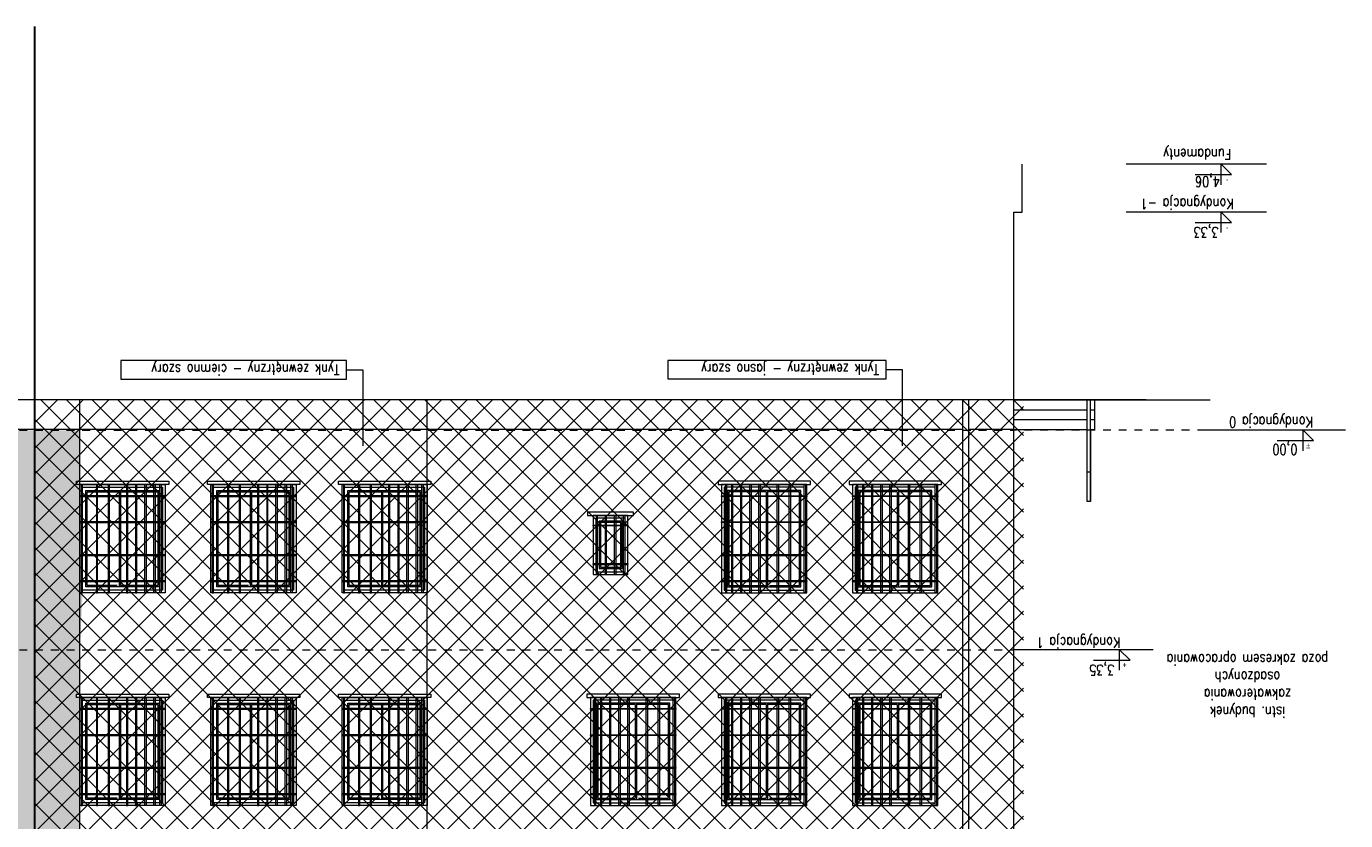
# Model space of a CAD drawing. Header units: millimetres. Extents: x 6354466 to 6508314, y -1889048 to -1342748.
# Tile 81 of 134: x 6413461 to 6433596, y -1729441 to -1717320. Entities that reach past the tile are written whole.
import ezdxf
from ezdxf.enums import TextEntityAlignment as Align

# ---------------------------------------------------------------- set-up
doc = ezdxf.new("R2010")
doc.units = ezdxf.units.MM
doc.linetypes.add('Przerywana', pattern=[4.8, 2.4, -2.4])
for name, color, linetype, lineweight in [('HATCH', 8, 'Continuous', 0), ('L-1', 10, 'Continuous', 30), ('L-3', 10, 'Continuous', 18), ('L-4', 92, 'Continuous', 20), ('L-5', 152, 'Continuous', 9), ('L-DIM', 252, 'Continuous', 5), ('L-HATCH', 252, 'Continuous', 5), ('L-OPIS', 142, 'Continuous', 9), ('L-TXT', 141, 'Continuous', 9)]:
    doc.layers.add(name, color=color, linetype=linetype, lineweight=lineweight)
doc.styles.add('160', font='simplex.shx', dxfattribs={"width": 0.8, "height": 160})
doc.styles.add('250', font='cdmsimpl.shx', dxfattribs={"width": 0.7, "height": 250})
doc.styles.add('BigSimpl', font='simplex.shx', dxfattribs={"width": 0.8})

# ---------------------------------------------------------------- blocks, each defined once
blk = doc.blocks.new('kota')
at = {"layer": 'L-5', "lineweight": 9, "ltscale": 13}
for p, q in [((202422.9, 343, -935.7), (202422.9, 308.1, -935.7)), ((202467.2, 325.8, -935.7), (202405.3, 325.8, -935.7)), ((202405.3, 325.8, -935.7), (202422.9, 308.1, -935.7))]:
    blk.add_line(p, q, dxfattribs=at)
at = {"layer": 'L-TXT', "style": 'BigSimpl', "width": 0.8}
blk.add_attdef('ZNAK', text='', height=10, dxfattribs=at).set_placement((202417.8, 326.5), align=Align.BOTTOM_RIGHT)

msp = doc.modelspace()

# ---------------------------------------------------------------- hatches: boundary and pattern name
at = {"layer": 'L-3', "lineweight": 5, "ltscale": 10, "transparency": 33554687}
h = msp.add_hatch(dxfattribs=at)
h.set_pattern_fill('AR-SAND', color=256, scale=5.4, angle=45)
h.paths.add_polyline_path([(6413225.1, -1723483.1), (6411475.7, -1723483.1), (6406640.3, -1723483.1), (6406640.3, -1724263.1), (6406695.3, -1724263.1), (6406695.3, -1724313.1), (6406640.3, -1724313.1), (6406640.3, -1724493.1), (6406640.3, -1724893.1), (6406640.3, -1725393.1), (6406640.3, -1725793.1), (6406640.3, -1725963.1), (6406640.3, -1726833.1), (6413225.1, -1726833.1)])
h.paths.add_polyline_path([(6413225.1, -1726833.1), (6406640.3, -1726833.1), (6406640.3, -1727511.1), (6406695.3, -1727511.1), (6406695.3, -1727561.1), (6406640.3, -1727561.1), (6406640.3, -1727741.1), (6406640.3, -1728141.1), (6406640.3, -1728641.1), (6406640.3, -1729041.1), (6406640.3, -1729211.1), (6406640.3, -1730143.1), (6413225.1, -1730143.1)])
h.paths.add_polyline_path([(6413225.1, -1730143.1), (6406640.3, -1730143.1), (6406640.3, -1730801.1), (6406695.3, -1730801.1), (6406695.3, -1730851.1), (6406640.3, -1730851.1), (6406640.3, -1731031.1), (6406640.3, -1731431.1), (6406640.3, -1731931.1), (6406640.3, -1732331.1), (6406640.3, -1732501.1), (6406640.3, -1733102.2), (6413225.1, -1733102.2)])
h.paths.add_polyline_path([(6413450.3, -1723483.1), (6413450.3, -1726833.1), (6414278.8, -1726833.1), (6414318.8, -1725963.1), (6414318.8, -1725923.1), (6414318.8, -1725783.1), (6414318.8, -1725383.1), (6414318.8, -1724883.1), (6414278.8, -1724483.1), (6414278.8, -1724313.1), (6414223.8, -1724313.1), (6414223.8, -1724263.1), (6414278.8, -1724263.1), (6414278.8, -1723483.1)])
h.paths.add_polyline_path([(6413315.1, -1726833.1), (6413450.3, -1726833.1), (6413450.3, -1723483.1), (6413315.1, -1723483.1)])
h.paths.add_polyline_path([(6413315.1, -1730143.1), (6413450.3, -1730143.1), (6413450.3, -1726833.1), (6413315.1, -1726833.1)])
h.paths.add_polyline_path([(6413315.1, -1733102.2), (6413450.3, -1733102.2), (6413450.3, -1730143.1), (6413315.1, -1730143.1)])
h.paths.add_polyline_path([(6414278.8, -1730143.1), (6414278.8, -1729211.1), (6414278.8, -1729031.1), (6414278.8, -1728631.1), (6414278.8, -1728131.1), (6414278.8, -1727731.1), (6414278.8, -1727561.1), (6414223.8, -1727561.1), (6414223.8, -1727511.1), (6414278.8, -1727511.1), (6414278.8, -1726833.1), (6413450.3, -1726833.1), (6413450.3, -1730143.1)])
h.paths.add_polyline_path([(6414278.8, -1734252.8), (6414278.8, -1732541.1), (6414278.8, -1732361.1), (6414278.8, -1731961.1), (6414278.8, -1731461.1), (6414278.8, -1731061.1), (6414278.8, -1730891.1), (6414223.8, -1730891.1), (6414223.8, -1730841.1), (6414278.8, -1730841.1), (6414278.8, -1730143.1), (6413450.3, -1730143.1), (6413450.3, -1733102.2), (6413450.3, -1733262.8), (6413450.3, -1733337.8), (6413450.3, -1733489.7), (6413450.3, -1735487), (6413450.3, -1736937.7), (6413860.3, -1736937.7), (6413990.3, -1736923.1), (6413990.3, -1736883.1), (6413990.3, -1735753.1), (6413990.3, -1734640.3), (6413990.3, -1734488.5), (6413990.3, -1734413.5), (6413990.3, -1734252.8)])
h.paths.add_polyline_path([(6409030.3, -1724483.1), (6409030.3, -1724313.1), (6408975.3, -1724313.1), (6408975.3, -1724263.1), (6409925.3, -1724263.1), (6409925.3, -1724313.1), (6409870.3, -1724313.1), (6409870.3, -1724493.1), (6409870.3, -1724893.1), (6409870.3, -1725393.1), (6409870.3, -1725793.1), (6409870.3, -1725963.1), (6409790.3, -1725963.1), (6409650.3, -1725963.1), (6409510.3, -1725963.1), (6409370.3, -1725963.1), (6409230.3, -1725963.1), (6409090.3, -1725963.1), (6409030.3, -1725963.1), (6409030.3, -1725783.1), (6409030.3, -1725383.1), (6409030.3, -1724883.1), (6409030.3, -1724493.1)], is_closed=False, flags=16)
h.paths.add_polyline_path([(6410290.3, -1724483.1), (6410290.3, -1724313.1), (6410235.3, -1724313.1), (6410235.3, -1724263.1), (6411185.3, -1724263.1), (6411185.3, -1724313.1), (6411130.3, -1724313.1), (6411130.3, -1724493.1), (6411130.3, -1724893.1), (6411130.3, -1725393.1), (6411130.3, -1725793.1), (6411130.3, -1725963.1), (6411050.3, -1725963.1), (6410910.3, -1725963.1), (6410770.3, -1725963.1), (6410630.3, -1725963.1), (6410490.3, -1725963.1), (6410350.3, -1725963.1), (6410290.3, -1725963.1), (6410290.3, -1725783.1), (6410290.3, -1725383.1), (6410290.3, -1724883.1), (6410290.3, -1724493.1)], is_closed=False, flags=16)
h.paths.add_polyline_path([(6411540.3, -1724483.1), (6411540.3, -1724313.1), (6411485.3, -1724313.1), (6411485.3, -1724263.1), (6412435.3, -1724263.1), (6412435.3, -1724313.1), (6412380.3, -1724313.1), (6412380.3, -1724493.1), (6412380.3, -1724893.1), (6412380.3, -1725393.1), (6412380.3, -1725793.1), (6412380.3, -1725963.1), (6412300.3, -1725963.1), (6412160.3, -1725963.1), (6412020.3, -1725963.1), (6411880.3, -1725963.1), (6411740.3, -1725963.1), (6411600.3, -1725963.1), (6411540.3, -1725963.1), (6411540.3, -1725783.1), (6411540.3, -1725383.1), (6411540.3, -1724883.1), (6411540.3, -1724493.1)], is_closed=False, flags=16)
h.paths.add_polyline_path([(6409030.3, -1727561.1), (6408975.3, -1727561.1), (6408975.3, -1727511.1), (6409925.3, -1727511.1), (6409925.3, -1727561.1), (6409870.3, -1727561.1), (6409870.3, -1727741.1), (6409870.3, -1728141.1), (6409870.3, -1728641.1), (6409870.3, -1729041.1), (6409870.3, -1729211.1), (6409790.3, -1729211.1), (6409650.3, -1729211.1), (6409510.3, -1729211.1), (6409370.3, -1729211.1), (6409230.3, -1729211.1), (6409090.3, -1729211.1), (6409030.3, -1729211.1), (6409030.3, -1729031.1), (6409030.3, -1728631.1), (6409030.3, -1728131.1), (6409030.3, -1727731.1)], flags=16)
h.paths.add_polyline_path([(6410290.3, -1727561.1), (6410235.3, -1727561.1), (6410235.3, -1727511.1), (6411185.3, -1727511.1), (6411185.3, -1727561.1), (6411130.3, -1727561.1), (6411130.3, -1727741.1), (6411130.3, -1728141.1), (6411130.3, -1728641.1), (6411130.3, -1729041.1), (6411130.3, -1729211.1), (6411050.3, -1729211.1), (6410910.3, -1729211.1), (6410770.3, -1729211.1), (6410630.3, -1729211.1), (6410490.3, -1729211.1), (6410350.3, -1729211.1), (6410290.3, -1729211.1), (6410290.3, -1729031.1), (6410290.3, -1728631.1), (6410290.3, -1728131.1), (6410290.3, -1727731.1)], flags=16)
h.paths.add_polyline_path([(6411540.3, -1727561.1), (6411485.3, -1727561.1), (6411485.3, -1727511.1), (6412435.3, -1727511.1), (6412435.3, -1727561.1), (6412380.3, -1727561.1), (6412380.3, -1727741.1), (6412380.3, -1728141.1), (6412380.3, -1728641.1), (6412380.3, -1729041.1), (6412380.3, -1729211.1), (6412300.3, -1729211.1), (6412160.3, -1729211.1), (6412020.3, -1729211.1), (6411880.3, -1729211.1), (6411740.3, -1729211.1), (6411600.3, -1729211.1), (6411540.3, -1729211.1), (6411540.3, -1729031.1), (6411540.3, -1728631.1), (6411540.3, -1728131.1), (6411540.3, -1727731.1)], flags=16)
h.paths.add_polyline_path([(6409030.3, -1730851.1), (6408975.3, -1730851.1), (6408975.3, -1730801.1), (6409925.3, -1730801.1), (6409925.3, -1730851.1), (6409870.3, -1730851.1), (6409870.3, -1731031.1), (6409870.3, -1731431.1), (6409870.3, -1731931.1), (6409870.3, -1732331.1), (6409870.3, -1732501.1), (6409790.3, -1732501.1), (6409650.3, -1732501.1), (6409510.3, -1732501.1), (6409370.3, -1732501.1), (6409230.3, -1732501.1), (6409090.3, -1732501.1), (6409030.3, -1732501.1), (6409030.3, -1732321.1), (6409030.3, -1731921.1), (6409030.3, -1731421.1), (6409030.3, -1731021.1)], flags=16)
h.paths.add_polyline_path([(6410290.3, -1730851.1), (6410235.3, -1730851.1), (6410235.3, -1730801.1), (6411185.3, -1730801.1), (6411185.3, -1730851.1), (6411130.3, -1730851.1), (6411130.3, -1731031.1), (6411130.3, -1731431.1), (6411130.3, -1731931.1), (6411130.3, -1732331.1), (6411130.3, -1732501.1), (6411050.3, -1732501.1), (6410910.3, -1732501.1), (6410770.3, -1732501.1), (6410630.3, -1732501.1), (6410490.3, -1732501.1), (6410350.3, -1732501.1), (6410290.3, -1732501.1), (6410290.3, -1732321.1), (6410290.3, -1731921.1), (6410290.3, -1731421.1), (6410290.3, -1731021.1)], flags=16)
h.paths.add_polyline_path([(6411540.3, -1730851.1), (6411485.3, -1730851.1), (6411485.3, -1730801.1), (6412435.3, -1730801.1), (6412435.3, -1730851.1), (6412380.3, -1730851.1), (6412380.3, -1731031.1), (6412380.3, -1731431.1), (6412380.3, -1731931.1), (6412380.3, -1732331.1), (6412380.3, -1732501.1), (6412300.3, -1732501.1), (6412160.3, -1732501.1), (6412020.3, -1732501.1), (6411880.3, -1732501.1), (6411740.3, -1732501.1), (6411600.3, -1732501.1), (6411540.3, -1732501.1), (6411540.3, -1732321.1), (6411540.3, -1731921.1), (6411540.3, -1731421.1), (6411540.3, -1731021.1)], flags=16)
at = {"layer": 'L-HATCH', "ltscale": 10, "transparency": 33554687}
h = msp.add_hatch(dxfattribs=at)
h.set_pattern_fill('ANSI37', color=252, scale=87)
h.set_pattern_definition([(45, (-48566.55, 123413.2), (-195.320571, 195.320571), []), (135, (-48566.55, 123413.2), (-195.320571, -195.320571), [])])
h.paths.add_polyline_path([(6428680.3, -1723021.1), (6413590.3, -1723021.1), (6413590.3, -1736637.7), (6428680.3, -1736637.7)])

# ---------------------------------------------------------------- linework, layer by layer
at = {"layer": 'HATCH'}
for p, q in [((6414878.8, -1724403.1), (6414878.8, -1725873.1)), ((6414898.8, -1724423.1), (6414898.8, -1725853.1)), ((6416878.8, -1724403.1), (6416878.8, -1725873.1)), ((6416898.8, -1724423.1), (6416898.8, -1725853.1)), ((6418878.8, -1724403.1), (6418878.8, -1725873.1)), ((6418898.8, -1724423.1), (6418898.8, -1725853.1)), ((6424752.4, -1724423.1), (6424752.4, -1725853.1)), ((6424772.4, -1724403.1), (6424772.4, -1725873.1)), ((6426752.4, -1724423.1), (6426752.4, -1725853.1)), ((6426772.4, -1724403.1), (6426772.4, -1725873.1)), ((6414848.8, -1725853.1), (6414388.8, -1725853.1)), ((6416848.8, -1725853.1), (6416388.8, -1725853.1)), ((6418848.8, -1725853.1), (6418388.8, -1725853.1)), ((6424802.4, -1725853.1), (6425262.4, -1725853.1)), ((6426802.4, -1725853.1), (6427262.4, -1725853.1)), ((6414878.8, -1727651.1), (6414878.8, -1729121.1)), ((6414898.8, -1727671.1), (6414898.8, -1729101.1)), ((6416878.8, -1727651.1), (6416878.8, -1729121.1)), ((6416898.8, -1727671.1), (6416898.8, -1729101.1)), ((6418878.8, -1727651.1), (6418878.8, -1729121.1)), ((6418898.8, -1727671.1), (6418898.8, -1729101.1)), ((6422752.4, -1727671.1), (6422752.4, -1729101.1)), ((6422772.4, -1727651.1), (6422772.4, -1729121.1)), ((6424752.4, -1727671.1), (6424752.4, -1729101.1)), ((6424772.4, -1727651.1), (6424772.4, -1729121.1)), ((6426752.4, -1727671.1), (6426752.4, -1729101.1)), ((6426772.4, -1727651.1), (6426772.4, -1729121.1)), ((6414848.8, -1729101.1), (6414388.8, -1729101.1)), ((6416848.8, -1729101.1), (6416388.8, -1729101.1)), ((6418848.8, -1729101.1), (6418388.8, -1729101.1)), ((6422802.4, -1729101.1), (6423262.4, -1729101.1)), ((6424802.4, -1729101.1), (6425262.4, -1729101.1)), ((6426802.4, -1729101.1), (6427262.4, -1729101.1))]:
    msp.add_line(p, q, dxfattribs=at)
for points in [[(6414318.8, -1724313.1), (6414298.8, -1724313.1), (6414298.8, -1725963.1), (6414318.8, -1725963.1)], [(6414318.8, -1724353.1), (6415538.8, -1724353.1), (6415538.8, -1725923.1), (6414318.8, -1725923.1)], [(6414548.8, -1724313.1), (6414528.8, -1724313.1), (6414528.8, -1725963.1), (6414548.8, -1725963.1)], [(6414728.8, -1724313.1), (6414708.8, -1724313.1), (6414708.8, -1725963.1), (6414728.8, -1725963.1)], [(6415008.8, -1724313.1), (6414988.8, -1724313.1), (6414988.8, -1725963.1), (6415008.8, -1725963.1)], [(6415148.8, -1724313.1), (6415128.8, -1724313.1), (6415128.8, -1725963.1), (6415148.8, -1725963.1)], [(6415268.8, -1724313.1), (6415288.8, -1724313.1), (6415288.8, -1725963.1), (6415268.8, -1725963.1)], [(6415408.8, -1724313.1), (6415428.8, -1724313.1), (6415428.8, -1725963.1), (6415408.8, -1725963.1)], [(6415498.8, -1724313.1), (6415518.8, -1724313.1), (6415518.8, -1725963.1), (6415498.8, -1725963.1)], [(6416318.8, -1724313.1), (6416298.8, -1724313.1), (6416298.8, -1725963.1), (6416318.8, -1725963.1)], [(6416318.8, -1724353.1), (6417538.8, -1724353.1), (6417538.8, -1725923.1), (6416318.8, -1725923.1)], [(6416548.8, -1724313.1), (6416528.8, -1724313.1), (6416528.8, -1725963.1), (6416548.8, -1725963.1)], [(6416728.8, -1724313.1), (6416708.8, -1724313.1), (6416708.8, -1725963.1), (6416728.8, -1725963.1)], [(6417008.8, -1724313.1), (6416988.8, -1724313.1), (6416988.8, -1725963.1), (6417008.8, -1725963.1)], [(6417148.8, -1724313.1), (6417128.8, -1724313.1), (6417128.8, -1725963.1), (6417148.8, -1725963.1)], [(6417268.8, -1724313.1), (6417288.8, -1724313.1), (6417288.8, -1725963.1), (6417268.8, -1725963.1)], [(6417408.8, -1724313.1), (6417428.8, -1724313.1), (6417428.8, -1725963.1), (6417408.8, -1725963.1)], [(6417498.8, -1724313.1), (6417518.8, -1724313.1), (6417518.8, -1725963.1), (6417498.8, -1725963.1)], [(6418318.8, -1724313.1), (6418298.8, -1724313.1), (6418298.8, -1725963.1), (6418318.8, -1725963.1)], [(6418318.8, -1724353.1), (6419538.8, -1724353.1), (6419538.8, -1725923.1), (6418318.8, -1725923.1)], [(6418548.8, -1724313.1), (6418528.8, -1724313.1), (6418528.8, -1725963.1), (6418548.8, -1725963.1)], [(6418728.8, -1724313.1), (6418708.8, -1724313.1), (6418708.8, -1725963.1), (6418728.8, -1725963.1)], [(6419008.8, -1724313.1), (6418988.8, -1724313.1), (6418988.8, -1725963.1), (6419008.8, -1725963.1)], [(6419148.8, -1724313.1), (6419128.8, -1724313.1), (6419128.8, -1725963.1), (6419148.8, -1725963.1)], [(6419268.8, -1724313.1), (6419288.8, -1724313.1), (6419288.8, -1725963.1), (6419268.8, -1725963.1)], [(6419408.8, -1724313.1), (6419428.8, -1724313.1), (6419428.8, -1725963.1), (6419408.8, -1725963.1)], [(6419498.8, -1724313.1), (6419518.8, -1724313.1), (6419518.8, -1725963.1), (6419498.8, -1725963.1)], [(6425332.4, -1724353.1), (6424112.4, -1724353.1), (6424112.4, -1725923.1), (6425332.4, -1725923.1)], [(6424152.4, -1724313.1), (6424132.4, -1724313.1), (6424132.4, -1725963.1), (6424152.4, -1725963.1)], [(6424242.4, -1724313.1), (6424222.4, -1724313.1), (6424222.4, -1725963.1), (6424242.4, -1725963.1)], [(6424382.4, -1724313.1), (6424362.4, -1724313.1), (6424362.4, -1725963.1), (6424382.4, -1725963.1)], [(6424502.4, -1724313.1), (6424522.4, -1724313.1), (6424522.4, -1725963.1), (6424502.4, -1725963.1)], [(6424642.4, -1724313.1), (6424662.4, -1724313.1), (6424662.4, -1725963.1), (6424642.4, -1725963.1)], [(6424922.4, -1724313.1), (6424942.4, -1724313.1), (6424942.4, -1725963.1), (6424922.4, -1725963.1)], [(6425102.4, -1724313.1), (6425122.4, -1724313.1), (6425122.4, -1725963.1), (6425102.4, -1725963.1)], [(6425332.4, -1724313.1), (6425352.4, -1724313.1), (6425352.4, -1725963.1), (6425332.4, -1725963.1)], [(6427332.4, -1724353.1), (6426112.4, -1724353.1), (6426112.4, -1725923.1), (6427332.4, -1725923.1)], [(6426152.4, -1724313.1), (6426132.4, -1724313.1), (6426132.4, -1725963.1), (6426152.4, -1725963.1)], [(6426242.4, -1724313.1), (6426222.4, -1724313.1), (6426222.4, -1725963.1), (6426242.4, -1725963.1)], [(6426382.4, -1724313.1), (6426362.4, -1724313.1), (6426362.4, -1725963.1), (6426382.4, -1725963.1)], [(6426502.4, -1724313.1), (6426522.4, -1724313.1), (6426522.4, -1725963.1), (6426502.4, -1725963.1)], [(6426642.4, -1724313.1), (6426662.4, -1724313.1), (6426662.4, -1725963.1), (6426642.4, -1725963.1)], [(6426922.4, -1724313.1), (6426942.4, -1724313.1), (6426942.4, -1725963.1), (6426922.4, -1725963.1)], [(6427102.4, -1724313.1), (6427122.4, -1724313.1), (6427122.4, -1725963.1), (6427102.4, -1725963.1)], [(6427332.4, -1724313.1), (6427352.4, -1724313.1), (6427352.4, -1725963.1), (6427332.4, -1725963.1)], [(6414278.8, -1724493.1), (6415578.8, -1724493.1), (6415578.8, -1724483.1), (6414278.8, -1724483.1)], [(6416278.8, -1724493.1), (6417578.8, -1724493.1), (6417578.8, -1724483.1), (6416278.8, -1724483.1)], [(6418278.8, -1724493.1), (6419578.8, -1724493.1), (6419578.8, -1724483.1), (6418278.8, -1724483.1)], [(6425372.4, -1724493.1), (6424072.4, -1724493.1), (6424072.4, -1724483.1), (6425372.4, -1724483.1)], [(6427372.4, -1724493.1), (6426072.4, -1724493.1), (6426072.4, -1724483.1), (6427372.4, -1724483.1)], [(6422177.4, -1724783.1), (6422157.4, -1724783.1), (6422157.4, -1725683.1), (6422177.4, -1725683.1)], [(6422317.4, -1724783.1), (6422297.4, -1724783.1), (6422297.4, -1725683.1), (6422317.4, -1725683.1)], [(6422437.4, -1724783.1), (6422457.4, -1724783.1), (6422457.4, -1725683.1), (6422437.4, -1725683.1)], [(6422577.4, -1724783.1), (6422597.4, -1724783.1), (6422597.4, -1725683.1), (6422577.4, -1725683.1)], [(6414278.8, -1724893.1), (6415578.8, -1724893.1), (6415578.8, -1724883.1), (6414278.8, -1724883.1)], [(6414278.8, -1724893.1), (6415578.8, -1724893.1), (6415578.8, -1724883.1), (6414278.8, -1724883.1)], [(6416278.8, -1724893.1), (6417578.8, -1724893.1), (6417578.8, -1724883.1), (6416278.8, -1724883.1)], [(6416278.8, -1724893.1), (6417578.8, -1724893.1), (6417578.8, -1724883.1), (6416278.8, -1724883.1)], [(6418278.8, -1724893.1), (6419578.8, -1724893.1), (6419578.8, -1724883.1), (6418278.8, -1724883.1)], [(6418278.8, -1724893.1), (6419578.8, -1724893.1), (6419578.8, -1724883.1), (6418278.8, -1724883.1)], [(6422642.4, -1724943.1), (6422112.4, -1724943.1), (6422112.4, -1724933.1), (6422642.4, -1724933.1)], [(6422602.4, -1724823.1), (6422152.4, -1724823.1), (6422152.4, -1725643.1), (6422602.4, -1725643.1)], [(6422552.4, -1724873.1), (6422202.4, -1724873.1), (6422202.4, -1725593.1), (6422552.4, -1725593.1)], [(6422532.4, -1724893.1), (6422222.4, -1724893.1), (6422222.4, -1725573.1), (6422532.4, -1725573.1)], [(6425372.4, -1724893.1), (6424072.4, -1724893.1), (6424072.4, -1724883.1), (6425372.4, -1724883.1)], [(6425372.4, -1724893.1), (6424072.4, -1724893.1), (6424072.4, -1724883.1), (6425372.4, -1724883.1)], [(6427372.4, -1724893.1), (6426072.4, -1724893.1), (6426072.4, -1724883.1), (6427372.4, -1724883.1)], [(6427372.4, -1724893.1), (6426072.4, -1724893.1), (6426072.4, -1724883.1), (6427372.4, -1724883.1)], [(6414278.8, -1725383.1), (6415578.8, -1725383.1), (6415578.8, -1725393.1), (6414278.8, -1725393.1)], [(6414278.8, -1725393.1), (6415578.8, -1725393.1), (6415578.8, -1725383.1), (6414278.8, -1725383.1)], [(6416278.8, -1725383.1), (6417578.8, -1725383.1), (6417578.8, -1725393.1), (6416278.8, -1725393.1)], [(6416278.8, -1725393.1), (6417578.8, -1725393.1), (6417578.8, -1725383.1), (6416278.8, -1725383.1)], [(6418278.8, -1725383.1), (6419578.8, -1725383.1), (6419578.8, -1725393.1), (6418278.8, -1725393.1)], [(6418278.8, -1725393.1), (6419578.8, -1725393.1), (6419578.8, -1725383.1), (6418278.8, -1725383.1)], [(6425372.4, -1725383.1), (6424072.4, -1725383.1), (6424072.4, -1725393.1), (6425372.4, -1725393.1)], [(6425372.4, -1725393.1), (6424072.4, -1725393.1), (6424072.4, -1725383.1), (6425372.4, -1725383.1)], [(6427372.4, -1725383.1), (6426072.4, -1725383.1), (6426072.4, -1725393.1), (6427372.4, -1725393.1)], [(6427372.4, -1725393.1), (6426072.4, -1725393.1), (6426072.4, -1725383.1), (6427372.4, -1725383.1)], [(6422642.4, -1725523.1), (6422112.4, -1725523.1), (6422112.4, -1725533.1), (6422642.4, -1725533.1)], [(6422642.4, -1725533.1), (6422112.4, -1725533.1), (6422112.4, -1725523.1), (6422642.4, -1725523.1)], [(6414278.8, -1725783.1), (6415578.8, -1725783.1), (6415578.8, -1725793.1), (6414278.8, -1725793.1)], [(6414278.8, -1725793.1), (6415578.8, -1725793.1), (6415578.8, -1725783.1), (6414278.8, -1725783.1)], [(6416278.8, -1725783.1), (6417578.8, -1725783.1), (6417578.8, -1725793.1), (6416278.8, -1725793.1)], [(6416278.8, -1725793.1), (6417578.8, -1725793.1), (6417578.8, -1725783.1), (6416278.8, -1725783.1)], [(6418278.8, -1725783.1), (6419578.8, -1725783.1), (6419578.8, -1725793.1), (6418278.8, -1725793.1)], [(6418278.8, -1725793.1), (6419578.8, -1725793.1), (6419578.8, -1725783.1), (6418278.8, -1725783.1)], [(6425372.4, -1725783.1), (6424072.4, -1725783.1), (6424072.4, -1725793.1), (6425372.4, -1725793.1)], [(6425372.4, -1725793.1), (6424072.4, -1725793.1), (6424072.4, -1725783.1), (6425372.4, -1725783.1)], [(6427372.4, -1725783.1), (6426072.4, -1725783.1), (6426072.4, -1725793.1), (6427372.4, -1725793.1)], [(6427372.4, -1725793.1), (6426072.4, -1725793.1), (6426072.4, -1725783.1), (6427372.4, -1725783.1)], [(6414318.8, -1727561.1), (6414298.8, -1727561.1), (6414298.8, -1729211.1), (6414318.8, -1729211.1)], [(6414318.8, -1727601.1), (6415538.8, -1727601.1), (6415538.8, -1729171.1), (6414318.8, -1729171.1)], [(6414548.8, -1727561.1), (6414528.8, -1727561.1), (6414528.8, -1729211.1), (6414548.8, -1729211.1)], [(6414728.8, -1727561.1), (6414708.8, -1727561.1), (6414708.8, -1729211.1), (6414728.8, -1729211.1)], [(6415008.8, -1727561.1), (6414988.8, -1727561.1), (6414988.8, -1729211.1), (6415008.8, -1729211.1)], [(6415148.8, -1727561.1), (6415128.8, -1727561.1), (6415128.8, -1729211.1), (6415148.8, -1729211.1)], [(6415268.8, -1727561.1), (6415288.8, -1727561.1), (6415288.8, -1729211.1), (6415268.8, -1729211.1)], [(6415408.8, -1727561.1), (6415428.8, -1727561.1), (6415428.8, -1729211.1), (6415408.8, -1729211.1)], [(6415498.8, -1727561.1), (6415518.8, -1727561.1), (6415518.8, -1729211.1), (6415498.8, -1729211.1)], [(6416318.8, -1727561.1), (6416298.8, -1727561.1), (6416298.8, -1729211.1), (6416318.8, -1729211.1)], [(6416318.8, -1727601.1), (6417538.8, -1727601.1), (6417538.8, -1729171.1), (6416318.8, -1729171.1)], [(6416548.8, -1727561.1), (6416528.8, -1727561.1), (6416528.8, -1729211.1), (6416548.8, -1729211.1)], [(6416728.8, -1727561.1), (6416708.8, -1727561.1), (6416708.8, -1729211.1), (6416728.8, -1729211.1)], [(6417008.8, -1727561.1), (6416988.8, -1727561.1), (6416988.8, -1729211.1), (6417008.8, -1729211.1)], [(6417148.8, -1727561.1), (6417128.8, -1727561.1), (6417128.8, -1729211.1), (6417148.8, -1729211.1)], [(6417268.8, -1727561.1), (6417288.8, -1727561.1), (6417288.8, -1729211.1), (6417268.8, -1729211.1)], [(6417408.8, -1727561.1), (6417428.8, -1727561.1), (6417428.8, -1729211.1), (6417408.8, -1729211.1)], [(6417498.8, -1727561.1), (6417518.8, -1727561.1), (6417518.8, -1729211.1), (6417498.8, -1729211.1)], [(6418318.8, -1727561.1), (6418298.8, -1727561.1), (6418298.8, -1729211.1), (6418318.8, -1729211.1)], [(6418318.8, -1727601.1), (6419538.8, -1727601.1), (6419538.8, -1729171.1), (6418318.8, -1729171.1)], [(6418548.8, -1727561.1), (6418528.8, -1727561.1), (6418528.8, -1729211.1), (6418548.8, -1729211.1)], [(6418728.8, -1727561.1), (6418708.8, -1727561.1), (6418708.8, -1729211.1), (6418728.8, -1729211.1)], [(6419008.8, -1727561.1), (6418988.8, -1727561.1), (6418988.8, -1729211.1), (6419008.8, -1729211.1)], [(6419148.8, -1727561.1), (6419128.8, -1727561.1), (6419128.8, -1729211.1), (6419148.8, -1729211.1)], [(6419268.8, -1727561.1), (6419288.8, -1727561.1), (6419288.8, -1729211.1), (6419268.8, -1729211.1)], [(6419408.8, -1727561.1), (6419428.8, -1727561.1), (6419428.8, -1729211.1), (6419408.8, -1729211.1)], [(6419498.8, -1727561.1), (6419518.8, -1727561.1), (6419518.8, -1729211.1), (6419498.8, -1729211.1)], [(6423332.4, -1727601.1), (6422112.4, -1727601.1), (6422112.4, -1729171.1), (6423332.4, -1729171.1)], [(6422152.4, -1727561.1), (6422132.4, -1727561.1), (6422132.4, -1729211.1), (6422152.4, -1729211.1)], [(6422242.4, -1727561.1), (6422222.4, -1727561.1), (6422222.4, -1729211.1), (6422242.4, -1729211.1)], [(6422382.4, -1727561.1), (6422362.4, -1727561.1), (6422362.4, -1729211.1), (6422382.4, -1729211.1)], [(6422502.4, -1727561.1), (6422522.4, -1727561.1), (6422522.4, -1729211.1), (6422502.4, -1729211.1)], [(6422642.4, -1727561.1), (6422662.4, -1727561.1), (6422662.4, -1729211.1), (6422642.4, -1729211.1)], [(6422922.4, -1727561.1), (6422942.4, -1727561.1), (6422942.4, -1729211.1), (6422922.4, -1729211.1)], [(6423102.4, -1727561.1), (6423122.4, -1727561.1), (6423122.4, -1729211.1), (6423102.4, -1729211.1)], [(6423332.4, -1727561.1), (6423352.4, -1727561.1), (6423352.4, -1729211.1), (6423332.4, -1729211.1)], [(6425332.4, -1727601.1), (6424112.4, -1727601.1), (6424112.4, -1729171.1), (6425332.4, -1729171.1)], [(6424152.4, -1727561.1), (6424132.4, -1727561.1), (6424132.4, -1729211.1), (6424152.4, -1729211.1)], [(6424242.4, -1727561.1), (6424222.4, -1727561.1), (6424222.4, -1729211.1), (6424242.4, -1729211.1)], [(6424382.4, -1727561.1), (6424362.4, -1727561.1), (6424362.4, -1729211.1), (6424382.4, -1729211.1)], [(6424502.4, -1727561.1), (6424522.4, -1727561.1), (6424522.4, -1729211.1), (6424502.4, -1729211.1)], [(6424642.4, -1727561.1), (6424662.4, -1727561.1), (6424662.4, -1729211.1), (6424642.4, -1729211.1)], [(6424922.4, -1727561.1), (6424942.4, -1727561.1), (6424942.4, -1729211.1), (6424922.4, -1729211.1)], [(6425102.4, -1727561.1), (6425122.4, -1727561.1), (6425122.4, -1729211.1), (6425102.4, -1729211.1)], [(6425332.4, -1727561.1), (6425352.4, -1727561.1), (6425352.4, -1729211.1), (6425332.4, -1729211.1)], [(6427332.4, -1727601.1), (6426112.4, -1727601.1), (6426112.4, -1729171.1), (6427332.4, -1729171.1)], [(6426152.4, -1727561.1), (6426132.4, -1727561.1), (6426132.4, -1729211.1), (6426152.4, -1729211.1)], [(6426242.4, -1727561.1), (6426222.4, -1727561.1), (6426222.4, -1729211.1), (6426242.4, -1729211.1)], [(6426382.4, -1727561.1), (6426362.4, -1727561.1), (6426362.4, -1729211.1), (6426382.4, -1729211.1)], [(6426502.4, -1727561.1), (6426522.4, -1727561.1), (6426522.4, -1729211.1), (6426502.4, -1729211.1)], [(6426642.4, -1727561.1), (6426662.4, -1727561.1), (6426662.4, -1729211.1), (6426642.4, -1729211.1)], [(6426922.4, -1727561.1), (6426942.4, -1727561.1), (6426942.4, -1729211.1), (6426922.4, -1729211.1)], [(6427102.4, -1727561.1), (6427122.4, -1727561.1), (6427122.4, -1729211.1), (6427102.4, -1729211.1)], [(6427332.4, -1727561.1), (6427352.4, -1727561.1), (6427352.4, -1729211.1), (6427332.4, -1729211.1)], [(6414278.8, -1727741.1), (6415578.8, -1727741.1), (6415578.8, -1727731.1), (6414278.8, -1727731.1)], [(6416278.8, -1727741.1), (6417578.8, -1727741.1), (6417578.8, -1727731.1), (6416278.8, -1727731.1)], [(6418278.8, -1727741.1), (6419578.8, -1727741.1), (6419578.8, -1727731.1), (6418278.8, -1727731.1)], [(6423372.4, -1727741.1), (6422072.4, -1727741.1), (6422072.4, -1727731.1), (6423372.4, -1727731.1)], [(6425372.4, -1727741.1), (6424072.4, -1727741.1), (6424072.4, -1727731.1), (6425372.4, -1727731.1)], [(6427372.4, -1727741.1), (6426072.4, -1727741.1), (6426072.4, -1727731.1), (6427372.4, -1727731.1)], [(6414278.8, -1728141.1), (6415578.8, -1728141.1), (6415578.8, -1728131.1), (6414278.8, -1728131.1)], [(6414278.8, -1728141.1), (6415578.8, -1728141.1), (6415578.8, -1728131.1), (6414278.8, -1728131.1)], [(6416278.8, -1728141.1), (6417578.8, -1728141.1), (6417578.8, -1728131.1), (6416278.8, -1728131.1)], [(6416278.8, -1728141.1), (6417578.8, -1728141.1), (6417578.8, -1728131.1), (6416278.8, -1728131.1)], [(6418278.8, -1728141.1), (6419578.8, -1728141.1), (6419578.8, -1728131.1), (6418278.8, -1728131.1)], [(6418278.8, -1728141.1), (6419578.8, -1728141.1), (6419578.8, -1728131.1), (6418278.8, -1728131.1)], [(6423372.4, -1728141.1), (6422072.4, -1728141.1), (6422072.4, -1728131.1), (6423372.4, -1728131.1)], [(6423372.4, -1728141.1), (6422072.4, -1728141.1), (6422072.4, -1728131.1), (6423372.4, -1728131.1)], [(6425372.4, -1728141.1), (6424072.4, -1728141.1), (6424072.4, -1728131.1), (6425372.4, -1728131.1)], [(6425372.4, -1728141.1), (6424072.4, -1728141.1), (6424072.4, -1728131.1), (6425372.4, -1728131.1)], [(6427372.4, -1728141.1), (6426072.4, -1728141.1), (6426072.4, -1728131.1), (6427372.4, -1728131.1)], [(6427372.4, -1728141.1), (6426072.4, -1728141.1), (6426072.4, -1728131.1), (6427372.4, -1728131.1)], [(6414278.8, -1728631.1), (6415578.8, -1728631.1), (6415578.8, -1728641.1), (6414278.8, -1728641.1)], [(6414278.8, -1728641.1), (6415578.8, -1728641.1), (6415578.8, -1728631.1), (6414278.8, -1728631.1)], [(6416278.8, -1728631.1), (6417578.8, -1728631.1), (6417578.8, -1728641.1), (6416278.8, -1728641.1)], [(6416278.8, -1728641.1), (6417578.8, -1728641.1), (6417578.8, -1728631.1), (6416278.8, -1728631.1)], [(6418278.8, -1728631.1), (6419578.8, -1728631.1), (6419578.8, -1728641.1), (6418278.8, -1728641.1)], [(6418278.8, -1728641.1), (6419578.8, -1728641.1), (6419578.8, -1728631.1), (6418278.8, -1728631.1)], [(6423372.4, -1728631.1), (6422072.4, -1728631.1), (6422072.4, -1728641.1), (6423372.4, -1728641.1)], [(6423372.4, -1728641.1), (6422072.4, -1728641.1), (6422072.4, -1728631.1), (6423372.4, -1728631.1)], [(6425372.4, -1728631.1), (6424072.4, -1728631.1), (6424072.4, -1728641.1), (6425372.4, -1728641.1)], [(6425372.4, -1728641.1), (6424072.4, -1728641.1), (6424072.4, -1728631.1), (6425372.4, -1728631.1)], [(6427372.4, -1728631.1), (6426072.4, -1728631.1), (6426072.4, -1728641.1), (6427372.4, -1728641.1)], [(6427372.4, -1728641.1), (6426072.4, -1728641.1), (6426072.4, -1728631.1), (6427372.4, -1728631.1)], [(6414278.8, -1729031.1), (6415578.8, -1729031.1), (6415578.8, -1729041.1), (6414278.8, -1729041.1)], [(6414278.8, -1729041.1), (6415578.8, -1729041.1), (6415578.8, -1729031.1), (6414278.8, -1729031.1)], [(6416278.8, -1729031.1), (6417578.8, -1729031.1), (6417578.8, -1729041.1), (6416278.8, -1729041.1)], [(6416278.8, -1729041.1), (6417578.8, -1729041.1), (6417578.8, -1729031.1), (6416278.8, -1729031.1)], [(6418278.8, -1729031.1), (6419578.8, -1729031.1), (6419578.8, -1729041.1), (6418278.8, -1729041.1)], [(6418278.8, -1729041.1), (6419578.8, -1729041.1), (6419578.8, -1729031.1), (6418278.8, -1729031.1)], [(6423372.4, -1729031.1), (6422072.4, -1729031.1), (6422072.4, -1729041.1), (6423372.4, -1729041.1)], [(6423372.4, -1729041.1), (6422072.4, -1729041.1), (6422072.4, -1729031.1), (6423372.4, -1729031.1)], [(6425372.4, -1729031.1), (6424072.4, -1729031.1), (6424072.4, -1729041.1), (6425372.4, -1729041.1)], [(6425372.4, -1729041.1), (6424072.4, -1729041.1), (6424072.4, -1729031.1), (6425372.4, -1729031.1)], [(6427372.4, -1729031.1), (6426072.4, -1729031.1), (6426072.4, -1729041.1), (6427372.4, -1729041.1)], [(6427372.4, -1729041.1), (6426072.4, -1729041.1), (6426072.4, -1729031.1), (6427372.4, -1729031.1)]]:
    msp.add_lwpolyline(points, close=True, dxfattribs=at)
for points in [[(6414878.8, -1724403.1), (6415488.8, -1724403.1), (6415488.8, -1725873.1), (6414368.8, -1725873.1), (6414368.8, -1724403.1), (6414878.8, -1724403.1)], [(6414388.8, -1725853.1), (6414388.8, -1724423.1), (6414868.8, -1724423.1)], [(6414898.8, -1724423.1), (6415468.8, -1724423.1), (6415468.8, -1725853.1), (6414898.8, -1725853.1)], [(6416878.8, -1724403.1), (6417488.8, -1724403.1), (6417488.8, -1725873.1), (6416368.8, -1725873.1), (6416368.8, -1724403.1), (6416878.8, -1724403.1)], [(6416388.8, -1725853.1), (6416388.8, -1724423.1), (6416868.8, -1724423.1)], [(6416898.8, -1724423.1), (6417468.8, -1724423.1), (6417468.8, -1725853.1), (6416898.8, -1725853.1)], [(6418878.8, -1724403.1), (6419488.8, -1724403.1), (6419488.8, -1725873.1), (6418368.8, -1725873.1), (6418368.8, -1724403.1), (6418878.8, -1724403.1)], [(6418388.8, -1725853.1), (6418388.8, -1724423.1), (6418868.8, -1724423.1)], [(6418898.8, -1724423.1), (6419468.8, -1724423.1), (6419468.8, -1725853.1), (6418898.8, -1725853.1)], [(6424772.4, -1724403.1), (6424162.4, -1724403.1), (6424162.4, -1725873.1), (6425282.4, -1725873.1), (6425282.4, -1724403.1), (6424772.4, -1724403.1)], [(6424752.4, -1724423.1), (6424182.4, -1724423.1), (6424182.4, -1725853.1), (6424752.4, -1725853.1)], [(6425262.4, -1725853.1), (6425262.4, -1724423.1), (6424782.4, -1724423.1)], [(6426772.4, -1724403.1), (6426162.4, -1724403.1), (6426162.4, -1725873.1), (6427282.4, -1725873.1), (6427282.4, -1724403.1), (6426772.4, -1724403.1)], [(6426752.4, -1724423.1), (6426182.4, -1724423.1), (6426182.4, -1725853.1), (6426752.4, -1725853.1)], [(6427262.4, -1725853.1), (6427262.4, -1724423.1), (6426782.4, -1724423.1)], [(6414878.8, -1727651.1), (6415488.8, -1727651.1), (6415488.8, -1729121.1), (6414368.8, -1729121.1), (6414368.8, -1727651.1), (6414878.8, -1727651.1)], [(6414388.8, -1729101.1), (6414388.8, -1727671.1), (6414868.8, -1727671.1)], [(6414898.8, -1727671.1), (6415468.8, -1727671.1), (6415468.8, -1729101.1), (6414898.8, -1729101.1)], [(6416878.8, -1727651.1), (6417488.8, -1727651.1), (6417488.8, -1729121.1), (6416368.8, -1729121.1), (6416368.8, -1727651.1), (6416878.8, -1727651.1)], [(6416388.8, -1729101.1), (6416388.8, -1727671.1), (6416868.8, -1727671.1)], [(6416898.8, -1727671.1), (6417468.8, -1727671.1), (6417468.8, -1729101.1), (6416898.8, -1729101.1)], [(6418878.8, -1727651.1), (6419488.8, -1727651.1), (6419488.8, -1729121.1), (6418368.8, -1729121.1), (6418368.8, -1727651.1), (6418878.8, -1727651.1)], [(6418388.8, -1729101.1), (6418388.8, -1727671.1), (6418868.8, -1727671.1)], [(6418898.8, -1727671.1), (6419468.8, -1727671.1), (6419468.8, -1729101.1), (6418898.8, -1729101.1)], [(6422772.4, -1727651.1), (6422162.4, -1727651.1), (6422162.4, -1729121.1), (6423282.4, -1729121.1), (6423282.4, -1727651.1), (6422772.4, -1727651.1)], [(6422752.4, -1727671.1), (6422182.4, -1727671.1), (6422182.4, -1729101.1), (6422752.4, -1729101.1)], [(6423262.4, -1729101.1), (6423262.4, -1727671.1), (6422782.4, -1727671.1)], [(6424772.4, -1727651.1), (6424162.4, -1727651.1), (6424162.4, -1729121.1), (6425282.4, -1729121.1), (6425282.4, -1727651.1), (6424772.4, -1727651.1)], [(6424752.4, -1727671.1), (6424182.4, -1727671.1), (6424182.4, -1729101.1), (6424752.4, -1729101.1)], [(6425262.4, -1729101.1), (6425262.4, -1727671.1), (6424782.4, -1727671.1)], [(6426772.4, -1727651.1), (6426162.4, -1727651.1), (6426162.4, -1729121.1), (6427282.4, -1729121.1), (6427282.4, -1727651.1), (6426772.4, -1727651.1)], [(6426752.4, -1727671.1), (6426182.4, -1727671.1), (6426182.4, -1729101.1), (6426752.4, -1729101.1)], [(6427262.4, -1729101.1), (6427262.4, -1727671.1), (6426782.4, -1727671.1)]]:
    msp.add_lwpolyline(points, dxfattribs=at)
at = {"layer": 'L-1', "ltscale": 10}
msp.add_line((6413590.3, -1740336.7), (6413590.3, -1717319.8), dxfattribs=at)
at = {"layer": 'L-4'}
for p, q in [((6429652.7, -1724571.1), (6429652.7, -1723021.1)), ((6429702.7, -1724571.1), (6429702.7, -1723021.1)), ((6429702.7, -1723471.1), (6429702.7, -1724571.1)), ((6429702.7, -1724121.1), (6429652.7, -1724121.1)), ((6429702.7, -1724571.1), (6429652.7, -1724571.1))]:
    msp.add_line(p, q, dxfattribs=at)
at = {"layer": 'L-5'}
for p, q in [((6430552.2, -1723021.1), (6380479.7, -1723021.1)), ((6428530.3, -1736937.7), (6428530.3, -1723021.1)), ((6427756.2, -1723471.1), (6413315.1, -1723471.1)), ((6428530.3, -1723471.1), (6427846.2, -1723471.1))]:
    msp.add_line(p, q, dxfattribs=at)
at = {"layer": 'L-5', "ltscale": 8}
for p, q in [((6414278.8, -1734252.8), (6414278.8, -1723021.1)), ((6419578.8, -1734252.8), (6419578.8, -1723021.1)), ((6427756.2, -1734413.5), (6427756.2, -1723021.1)), ((6427846.2, -1734413.5), (6427846.2, -1723021.1))]:
    msp.add_line(p, q, dxfattribs=at)
at = {"layer": 'L-5', "ltscale": 5}
for p, q in [((6428530.3, -1723021.1), (6429765.3, -1723021.1)), ((6428530.3, -1723171.1), (6429652.7, -1723171.1)), ((6429702.7, -1723171.1), (6429765.3, -1723171.1)), ((6429765.3, -1723021.1), (6429765.3, -1723471.1)), ((6428530.3, -1723321.1), (6429652.7, -1723321.1)), ((6429702.7, -1723321.1), (6429765.3, -1723321.1)), ((6428530.3, -1723471.1), (6429652.7, -1723471.1)), ((6429702.7, -1723471.1), (6429765.3, -1723471.1))]:
    msp.add_line(p, q, dxfattribs=at)
at = {"layer": 'L-5'}
for points in [[(6414223.8, -1724263.1), (6415633.8, -1724263.1), (6415633.8, -1724313.1), (6414223.8, -1724313.1)], [(6414278.8, -1724313.1), (6415578.8, -1724313.1), (6415578.8, -1725963.1), (6414278.8, -1725963.1)], [(6414278.8, -1724313.1), (6415578.8, -1724313.1), (6415578.8, -1725963.1), (6414278.8, -1725963.1)], [(6416223.8, -1724263.1), (6417633.8, -1724263.1), (6417633.8, -1724313.1), (6416223.8, -1724313.1)], [(6416278.8, -1724313.1), (6417578.8, -1724313.1), (6417578.8, -1725963.1), (6416278.8, -1725963.1)], [(6416278.8, -1724313.1), (6417578.8, -1724313.1), (6417578.8, -1725963.1), (6416278.8, -1725963.1)], [(6418223.8, -1724263.1), (6419633.8, -1724263.1), (6419633.8, -1724313.1), (6418223.8, -1724313.1)], [(6418278.8, -1724313.1), (6419578.8, -1724313.1), (6419578.8, -1725963.1), (6418278.8, -1725963.1)], [(6418278.8, -1724313.1), (6419578.8, -1724313.1), (6419578.8, -1725963.1), (6418278.8, -1725963.1)], [(6425427.4, -1724263.1), (6424017.4, -1724263.1), (6424017.4, -1724313.1), (6425427.4, -1724313.1)], [(6425372.4, -1724313.1), (6424072.4, -1724313.1), (6424072.4, -1725963.1), (6425372.4, -1725963.1)], [(6425372.4, -1724313.1), (6424072.4, -1724313.1), (6424072.4, -1725963.1), (6425372.4, -1725963.1)], [(6427427.4, -1724263.1), (6426017.4, -1724263.1), (6426017.4, -1724313.1), (6427427.4, -1724313.1)], [(6427372.4, -1724313.1), (6426072.4, -1724313.1), (6426072.4, -1725963.1), (6427372.4, -1725963.1)], [(6427372.4, -1724313.1), (6426072.4, -1724313.1), (6426072.4, -1725963.1), (6427372.4, -1725963.1)], [(6414223.8, -1727511.1), (6415633.8, -1727511.1), (6415633.8, -1727561.1), (6414223.8, -1727561.1)], [(6414278.8, -1727561.1), (6415578.8, -1727561.1), (6415578.8, -1729211.1), (6414278.8, -1729211.1)], [(6414278.8, -1727561.1), (6415578.8, -1727561.1), (6415578.8, -1729211.1), (6414278.8, -1729211.1)], [(6416223.8, -1727511.1), (6417633.8, -1727511.1), (6417633.8, -1727561.1), (6416223.8, -1727561.1)], [(6416278.8, -1727561.1), (6417578.8, -1727561.1), (6417578.8, -1729211.1), (6416278.8, -1729211.1)], [(6416278.8, -1727561.1), (6417578.8, -1727561.1), (6417578.8, -1729211.1), (6416278.8, -1729211.1)], [(6418223.8, -1727511.1), (6419633.8, -1727511.1), (6419633.8, -1727561.1), (6418223.8, -1727561.1)], [(6418278.8, -1727561.1), (6419578.8, -1727561.1), (6419578.8, -1729211.1), (6418278.8, -1729211.1)], [(6418278.8, -1727561.1), (6419578.8, -1727561.1), (6419578.8, -1729211.1), (6418278.8, -1729211.1)], [(6423427.4, -1727511.1), (6422017.4, -1727511.1), (6422017.4, -1727561.1), (6423427.4, -1727561.1)], [(6423372.4, -1727561.1), (6422072.4, -1727561.1), (6422072.4, -1729211.1), (6423372.4, -1729211.1)], [(6423372.4, -1727561.1), (6422072.4, -1727561.1), (6422072.4, -1729211.1), (6423372.4, -1729211.1)], [(6425427.4, -1727511.1), (6424017.4, -1727511.1), (6424017.4, -1727561.1), (6425427.4, -1727561.1)], [(6425372.4, -1727561.1), (6424072.4, -1727561.1), (6424072.4, -1729211.1), (6425372.4, -1729211.1)], [(6425372.4, -1727561.1), (6424072.4, -1727561.1), (6424072.4, -1729211.1), (6425372.4, -1729211.1)], [(6427427.4, -1727511.1), (6426017.4, -1727511.1), (6426017.4, -1727561.1), (6427427.4, -1727561.1)], [(6427372.4, -1727561.1), (6426072.4, -1727561.1), (6426072.4, -1729211.1), (6427372.4, -1729211.1)], [(6427372.4, -1727561.1), (6426072.4, -1727561.1), (6426072.4, -1729211.1), (6427372.4, -1729211.1)]]:
    msp.add_lwpolyline(points, close=True, dxfattribs=at)
at = {"layer": 'L-5', "ltscale": 10}
for points in [[(6422727.4, -1724733.1), (6422027.4, -1724733.1), (6422027.4, -1724783.1), (6422727.4, -1724783.1)], [(6422642.4, -1724783.1), (6422112.4, -1724783.1), (6422112.4, -1725683.1), (6422642.4, -1725683.1)]]:
    msp.add_lwpolyline(points, close=True, dxfattribs=at)
at = {"layer": 'L-DIM', "ltscale": 10}
msp.add_line((6428530.3, -1723021.1), (6431530.3, -1723021.1), dxfattribs=at)
at = {"layer": 'L-HATCH', "lineweight": 13, "ltscale": 50}
for p, q in [((6428660.3, -1720153.1), (6428660.3, -1719423.1)), ((6428530.3, -1723021.1), (6428530.3, -1720153.1)), ((6428530.3, -1720153.1), (6428660.3, -1720153.1))]:
    msp.add_line(p, q, dxfattribs=at)
at = {"layer": 'L-HATCH', "linetype": 'Przerywana', "lineweight": 13, "ltscale": 50}
for p, q in [((6431453.6, -1723483.1), (6428530.3, -1723483.1)), ((6380714.1, -1726833.1), (6428515.4, -1726833.1))]:
    msp.add_line(p, q, dxfattribs=at)
at = {"layer": 'L-OPIS'}
for p, q in [((6418346.7, -1722561.1), (6418594.4, -1722561.1)), ((6418594.4, -1722561.1), (6418594.4, -1723723.3)), ((6426582.8, -1722558.5), (6426830.4, -1722558.5)), ((6426830.4, -1722558.5), (6426830.4, -1723720.7))]:
    msp.add_line(p, q, dxfattribs=at)
for points in [[(6414901.6, -1722701.6), (6418346.7, -1722701.6), (6418346.7, -1722420.6), (6414901.6, -1722420.6)], [(6423249.2, -1722699), (6426582.8, -1722699), (6426582.8, -1722418), (6423249.2, -1722418)]]:
    msp.add_lwpolyline(points, close=True, dxfattribs=at)
at = {"layer": 'L-TXT', "linetype": 'Continuous', "lineweight": 13, "ltscale": 0.5}
for p, q in [((6432387.8, -1719423.1), (6430245, -1719423.1)), ((6432387.8, -1720153.1), (6430245, -1720153.1)), ((6433596.4, -1723483.1), (6431453.6, -1723483.1)), ((6430658.2, -1726833.1), (6428515.4, -1726833.1))]:
    msp.add_line(p, q, dxfattribs=at)
at = {"layer": 'L-TXT', "linetype": 'Przerywana', "lineweight": 13, "ltscale": 50}
msp.add_line((6380714.1, -1723483.1), (6428515.4, -1723483.1), dxfattribs=at)

# ---------------------------------------------------------------- block references
at = {"layer": 'L-OPIS'}
ref = msp.add_blockref('kota', (8253503.9, -1716650.1, 8421.4), dxfattribs=dict(at, xscale=9, yscale=9, zscale=9, rotation=180))
ref.add_attrib('ZNAK', '-', dxfattribs={"layer": 'L-TXT', "height": 90, "style": '250', "width": 0.8}).set_placement((6431805.7, -1719726.2, 8421.4), align=Align.BOTTOM_RIGHT)
ref = msp.add_blockref('kota', (8253503.9, -1717380.1, 8421.4), dxfattribs=dict(at, xscale=9, yscale=9, zscale=9, rotation=180))
ref.add_attrib('ZNAK', '-', dxfattribs={"layer": 'L-TXT', "height": 90, "style": '250', "width": 0.8}).set_placement((6431805.7, -1720456.2, 8421.4), align=Align.BOTTOM_RIGHT)
ref = msp.add_blockref('kota', (8254754.3, -1720710.1, 8421.4), dxfattribs=dict(at, xscale=9, yscale=9, zscale=9, rotation=180))
ref.add_attrib('ZNAK', '%%p', dxfattribs={"layer": 'L-TXT', "height": 90, "style": '250', "width": 0.8}).set_placement((6433056.1, -1723786.2, 8421.4), align=Align.BOTTOM_RIGHT)
ref = msp.add_blockref('kota', (8251953.8, -1724060.1, 8421.4), dxfattribs=dict(at, xscale=9, yscale=9, zscale=9, rotation=180))
ref.add_attrib('ZNAK', '+', dxfattribs={"layer": 'L-TXT', "height": 90, "style": '250', "width": 0.8}).set_placement((6430255.7, -1727136.2, 8421.4), align=Align.BOTTOM_RIGHT)

# ---------------------------------------------------------------- texts
at = {"layer": 'L-OPIS', "char_height": 160, "rotation": 180, "style": '160'}
for s, insert, width, attachment_point in [('Fundamenty', (6431851.4, -1719138), 2915.425, 7), ('4,06', (6431680.6, -1719562), 2915.425, 7), ('Kondygnacja -1', (6431892, -1719896.9), 2915.425, 7), ('3,33', (6431660.2, -1720332.9), 2915.425, 7), ('Tynk zewnętrzny - ciemno szary', (6418241.4, -1722638.9), 5414.745, 1), ('Tynk zewnętrzny - jasno szary', (6426477.5, -1722636.4), 5414.745, 1), ('Kondygnacja 0', (6433100.7, -1723226.9), 1576.464, 7), ('0,00', (6432861.7, -1723648.4), 2915.425, 7), ('Kondygnacja 1', (6430162.4, -1726591.4), 2915.425, 7), ('\\pxqc;istn. budynek zakwaterowania osadzonych\\Ppoza zakresem opracowania ', (6433322.3, -1727864), 2444.394, 1), ('3,35', (6430068.5, -1727012.9), 2915.425, 7)]:
    msp.add_mtext(s, dxfattribs=dict(at, insert=insert, width=width, attachment_point=attachment_point))

doc.saveas('drawing.dxf')
